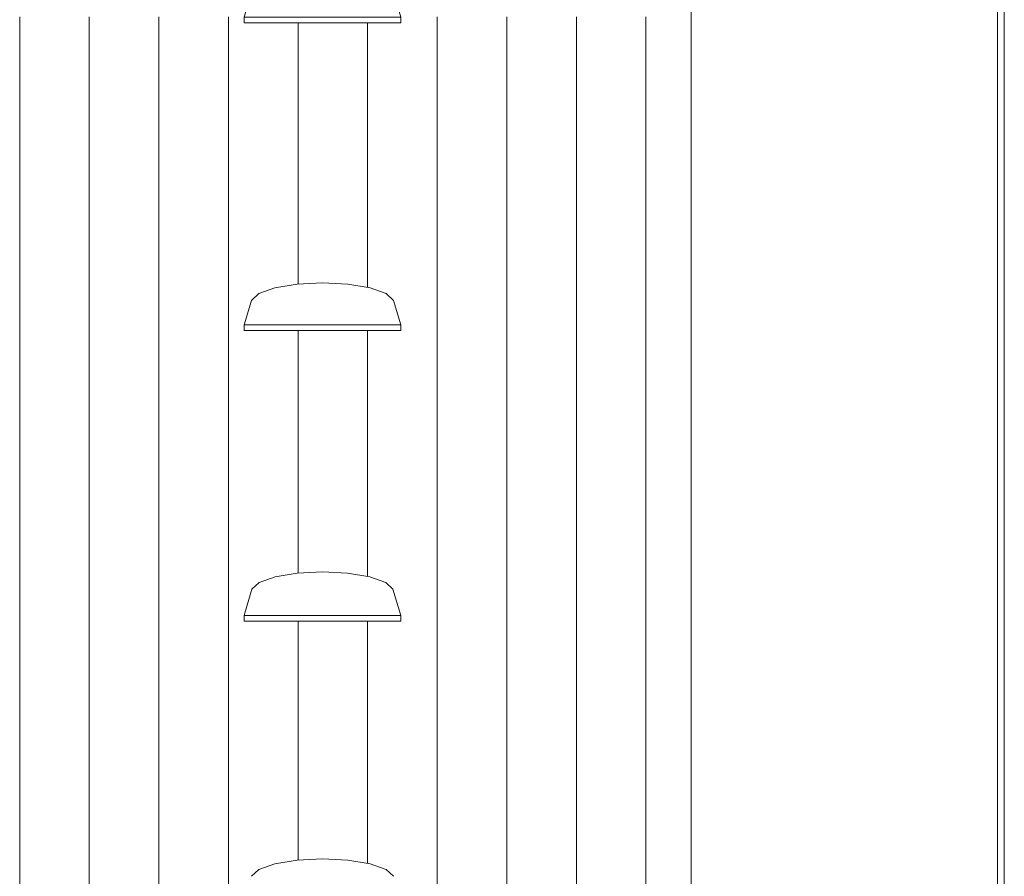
# Model space of a CAD drawing. Header units: millimetres. Extents: x -65 to 293624, y -1905 to 31061.
# Tile 71 of 256: x 42451 to 43866, y 17485 to 18716. Entities that reach past the tile are written whole.
import ezdxf

# ---------------------------------------------------------------- set-up
doc = ezdxf.new("R2010")
doc.units = ezdxf.units.MM
doc.header["$MEASUREMENT"] = 0
for name, color, linetype in [('1140 Välisvalgustid.AS', 7, 'Continuous'), ('1232 Välisseinad.AR', 7, 'Continuous'), ('1247 Lamellid.AR', 7, 'Continuous'), ('1263 Katuse alusserv.AR', 7, 'Continuous')]:
    doc.layers.add(name, color=color, linetype=linetype)

# ---------------------------------------------------------------- blocks, each defined once
blk = doc.blocks.new('Section Element_38_2', base_point=(-38239.037019, 12361.429))
at = {"layer": '1247 Lamellid.AR', "color": 7, "linetype": 'Continuous', "lineweight": 13}
for p, q in [((43415.593649, 12441.429), (43415.593649, 19686.429)), ((43855.593649, 12441.429), (43855.593649, 19686.429))]:
    blk.add_line(p, q, dxfattribs=at)
blk = doc.blocks.new('Section Element_53_2', base_point=(-38239, 12361.4))
at = {"layer": '1232 Välisseinad.AR', "color": 7, "linetype": 'Continuous', "lineweight": 13}
blk.add_line((43865.6, 19742.8), (43865.6, 15966.4), dxfattribs=at)
blk = doc.blocks.new('*X261', base_point=(-38239, 12361.4))
at = {"layer": '1263 Katuse alusserv.AR', "color": 7, "linetype": 'Continuous', "lineweight": 13}
for p, q in [((42450.6, 18720.1), (42450.6, 18656.2)), ((42450.6, 18720.1), (42450.6, 18656.2)), ((42550.6, 18720.1), (42550.6, 18656.2)), ((42550.6, 18720.1), (42550.6, 18656.2)), ((42650.6, 18720.1), (42650.6, 18656.2)), ((42650.6, 18720.1), (42650.6, 18656.2)), ((42750.6, 18720.1), (42750.6, 18656.2)), ((42750.6, 18720.1), (42750.6, 18656.2)), ((42850.6, 18711.5), (42850.6, 18656.2)), ((42850.6, 18711.5), (42850.6, 18656.2)), ((42950.6, 18711.5), (42950.6, 18656.2)), ((42950.6, 18711.5), (42950.6, 18656.2)), ((43050.6, 18720.1), (43050.6, 18656.2)), ((43050.6, 18720.1), (43050.6, 18656.2)), ((43150.6, 18720.1), (43150.6, 18656.2)), ((43150.6, 18720.1), (43150.6, 18656.2)), ((43250.6, 18720.1), (43250.6, 18656.2)), ((43250.6, 18720.1), (43250.6, 18656.2)), ((43350.6, 18720.1), (43350.6, 18656.2)), ((43350.6, 18720.1), (43350.6, 18656.2)), ((42450.6, 18656.2), (42450.6, 18592.3)), ((42450.6, 18656.2), (42450.6, 18592.3)), ((42550.6, 18656.2), (42550.6, 18592.3)), ((42550.6, 18656.2), (42550.6, 18592.3)), ((42650.6, 18656.2), (42650.6, 18592.3)), ((42650.6, 18656.2), (42650.6, 18592.3)), ((42750.6, 18656.2), (42750.6, 18592.3)), ((42750.6, 18656.2), (42750.6, 18592.3)), ((42850.6, 18656.2), (42850.6, 18592.3)), ((42850.6, 18656.2), (42850.6, 18592.3)), ((42950.6, 18656.2), (42950.6, 18592.3)), ((42950.6, 18656.2), (42950.6, 18592.3)), ((43050.6, 18656.2), (43050.6, 18592.3)), ((43050.6, 18656.2), (43050.6, 18592.3)), ((43150.6, 18656.2), (43150.6, 18592.3)), ((43150.6, 18656.2), (43150.6, 18592.3)), ((43250.6, 18656.2), (43250.6, 18592.3)), ((43250.6, 18656.2), (43250.6, 18592.3)), ((43350.6, 18656.2), (43350.6, 18592.3)), ((43350.6, 18656.2), (43350.6, 18592.3)), ((42450.6, 18592.3), (42450.6, 18528.4)), ((42450.6, 18592.3), (42450.6, 18528.4)), ((42550.6, 18592.3), (42550.6, 18528.4)), ((42550.6, 18592.3), (42550.6, 18528.4)), ((42650.6, 18592.3), (42650.6, 18528.4)), ((42650.6, 18592.3), (42650.6, 18528.4)), ((42750.6, 18592.3), (42750.6, 18528.4)), ((42750.6, 18592.3), (42750.6, 18528.4)), ((42850.6, 18592.3), (42850.6, 18528.4)), ((42850.6, 18592.3), (42850.6, 18528.4)), ((42950.6, 18592.3), (42950.6, 18528.4)), ((42950.6, 18592.3), (42950.6, 18528.4)), ((43050.6, 18592.3), (43050.6, 18528.4)), ((43050.6, 18592.3), (43050.6, 18528.4)), ((43150.6, 18592.3), (43150.6, 18528.4)), ((43150.6, 18592.3), (43150.6, 18528.4)), ((43250.6, 18592.3), (43250.6, 18528.4)), ((43250.6, 18592.3), (43250.6, 18528.4)), ((43350.6, 18592.3), (43350.6, 18528.4)), ((43350.6, 18592.3), (43350.6, 18528.4)), ((42450.6, 18528.4), (42450.6, 18464.4)), ((42450.6, 18528.4), (42450.6, 18464.4)), ((42550.6, 18528.4), (42550.6, 18464.4)), ((42550.6, 18528.4), (42550.6, 18464.4)), ((42650.6, 18528.4), (42650.6, 18464.4)), ((42650.6, 18528.4), (42650.6, 18464.4)), ((42750.6, 18528.4), (42750.6, 18464.4)), ((42750.6, 18528.4), (42750.6, 18464.4)), ((42850.6, 18528.4), (42850.6, 18464.4)), ((42850.6, 18528.4), (42850.6, 18464.4)), ((42950.6, 18528.4), (42950.6, 18464.4)), ((42950.6, 18528.4), (42950.6, 18464.4)), ((43050.6, 18528.4), (43050.6, 18464.4)), ((43050.6, 18528.4), (43050.6, 18464.4)), ((43150.6, 18528.4), (43150.6, 18464.4)), ((43150.6, 18528.4), (43150.6, 18464.4)), ((43250.6, 18528.4), (43250.6, 18464.4)), ((43250.6, 18528.4), (43250.6, 18464.4)), ((43350.6, 18528.4), (43350.6, 18464.4)), ((43350.6, 18528.4), (43350.6, 18464.4)), ((42450.6, 18464.4), (42450.6, 18400.5)), ((42450.6, 18464.4), (42450.6, 18400.5)), ((42550.6, 18464.4), (42550.6, 18400.5)), ((42550.6, 18464.4), (42550.6, 18400.5)), ((42650.6, 18464.4), (42650.6, 18400.5)), ((42650.6, 18464.4), (42650.6, 18400.5)), ((42750.6, 18464.4), (42750.6, 18400.5)), ((42750.6, 18464.4), (42750.6, 18400.5)), ((42850.6, 18464.4), (42850.6, 18400.5)), ((42850.6, 18464.4), (42850.6, 18400.5)), ((42950.6, 18464.4), (42950.6, 18400.5)), ((42950.6, 18464.4), (42950.6, 18400.5)), ((43050.6, 18464.4), (43050.6, 18400.5)), ((43050.6, 18464.4), (43050.6, 18400.5)), ((43150.6, 18464.4), (43150.6, 18400.5)), ((43150.6, 18464.4), (43150.6, 18400.5)), ((43250.6, 18464.4), (43250.6, 18400.5)), ((43250.6, 18464.4), (43250.6, 18400.5)), ((43350.6, 18464.4), (43350.6, 18400.5)), ((43350.6, 18464.4), (43350.6, 18400.5)), ((42450.6, 18400.5), (42450.6, 18336.6)), ((42450.6, 18400.5), (42450.6, 18336.6)), ((42550.6, 18400.5), (42550.6, 18336.6)), ((42550.6, 18400.5), (42550.6, 18336.6)), ((42650.6, 18400.5), (42650.6, 18336.6)), ((42650.6, 18400.5), (42650.6, 18336.6)), ((42750.6, 18400.5), (42750.6, 18336.6)), ((42750.6, 18400.5), (42750.6, 18336.6)), ((42850.6, 18400.5), (42850.6, 18336.6)), ((42850.6, 18400.5), (42850.6, 18336.6)), ((42950.6, 18400.5), (42950.6, 18336.6)), ((42950.6, 18400.5), (42950.6, 18336.6)), ((43050.6, 18400.5), (43050.6, 18336.6)), ((43050.6, 18400.5), (43050.6, 18336.6)), ((43150.6, 18400.5), (43150.6, 18336.6)), ((43150.6, 18400.5), (43150.6, 18336.6)), ((43250.6, 18400.5), (43250.6, 18336.6)), ((43250.6, 18400.5), (43250.6, 18336.6)), ((43350.6, 18400.5), (43350.6, 18336.6)), ((43350.6, 18400.5), (43350.6, 18336.6)), ((42450.6, 18336.6), (42450.6, 18272.7)), ((42450.6, 18336.6), (42450.6, 18272.7)), ((42550.6, 18336.6), (42550.6, 18272.7)), ((42550.6, 18336.6), (42550.6, 18272.7)), ((42650.6, 18336.6), (42650.6, 18272.7)), ((42650.6, 18336.6), (42650.6, 18272.7)), ((42750.6, 18336.6), (42750.6, 18272.7)), ((42750.6, 18336.6), (42750.6, 18272.7)), ((42850.6, 18336.6), (42850.6, 18335.6)), ((42850.6, 18336.6), (42850.6, 18335.6)), ((42950.6, 18336.6), (42950.6, 18331)), ((42950.6, 18336.6), (42950.6, 18331)), ((43050.6, 18336.6), (43050.6, 18272.7)), ((43050.6, 18336.6), (43050.6, 18272.7)), ((43150.6, 18336.6), (43150.6, 18272.7)), ((43150.6, 18336.6), (43150.6, 18272.7)), ((43250.6, 18336.6), (43250.6, 18272.7)), ((43250.6, 18336.6), (43250.6, 18272.7)), ((43350.6, 18336.6), (43350.6, 18272.7)), ((43350.6, 18336.6), (43350.6, 18272.7)), ((42450.6, 18272.7), (42450.6, 18208.8)), ((42450.6, 18272.7), (42450.6, 18208.8)), ((42550.6, 18272.7), (42550.6, 18208.8)), ((42550.6, 18272.7), (42550.6, 18208.8)), ((42650.6, 18272.7), (42650.6, 18208.8)), ((42650.6, 18272.7), (42650.6, 18208.8)), ((42750.6, 18272.7), (42750.6, 18208.8)), ((42750.6, 18272.7), (42750.6, 18208.8)), ((42850.6, 18269.2), (42850.6, 18208.8)), ((42850.6, 18269.2), (42850.6, 18208.8)), ((42950.6, 18269.2), (42950.6, 18208.8)), ((42950.6, 18269.2), (42950.6, 18208.8)), ((43050.6, 18272.7), (43050.6, 18208.8)), ((43050.6, 18272.7), (43050.6, 18208.8)), ((43150.6, 18272.7), (43150.6, 18208.8)), ((43150.6, 18272.7), (43150.6, 18208.8)), ((43250.6, 18272.7), (43250.6, 18208.8)), ((43250.6, 18272.7), (43250.6, 18208.8)), ((43350.6, 18272.7), (43350.6, 18208.8)), ((43350.6, 18272.7), (43350.6, 18208.8)), ((42450.6, 18208.8), (42450.6, 18144.9)), ((42450.6, 18208.8), (42450.6, 18144.9)), ((42550.6, 18208.8), (42550.6, 18144.9)), ((42550.6, 18208.8), (42550.6, 18144.9)), ((42650.6, 18208.8), (42650.6, 18144.9)), ((42650.6, 18208.8), (42650.6, 18144.9)), ((42750.6, 18208.8), (42750.6, 18144.9)), ((42750.6, 18208.8), (42750.6, 18144.9)), ((42850.6, 18208.8), (42850.6, 18144.9)), ((42850.6, 18208.8), (42850.6, 18144.9)), ((42950.6, 18208.8), (42950.6, 18144.9)), ((42950.6, 18208.8), (42950.6, 18144.9)), ((43050.6, 18208.8), (43050.6, 18144.9)), ((43050.6, 18208.8), (43050.6, 18144.9)), ((43150.6, 18208.8), (43150.6, 18144.9)), ((43150.6, 18208.8), (43150.6, 18144.9)), ((43250.6, 18208.8), (43250.6, 18144.9)), ((43250.6, 18208.8), (43250.6, 18144.9)), ((43350.6, 18208.8), (43350.6, 18144.9)), ((43350.6, 18208.8), (43350.6, 18144.9)), ((42450.6, 18144.9), (42450.6, 18080.9)), ((42450.6, 18144.9), (42450.6, 18080.9)), ((42550.6, 18144.9), (42550.6, 18080.9)), ((42550.6, 18144.9), (42550.6, 18080.9)), ((42650.6, 18144.9), (42650.6, 18080.9)), ((42650.6, 18144.9), (42650.6, 18080.9)), ((42750.6, 18144.9), (42750.6, 18080.9)), ((42750.6, 18144.9), (42750.6, 18080.9)), ((42850.6, 18144.9), (42850.6, 18080.9)), ((42850.6, 18144.9), (42850.6, 18080.9)), ((42950.6, 18144.9), (42950.6, 18080.9)), ((42950.6, 18144.9), (42950.6, 18080.9)), ((43050.6, 18144.9), (43050.6, 18080.9)), ((43050.6, 18144.9), (43050.6, 18080.9)), ((43150.6, 18144.9), (43150.6, 18080.9)), ((43150.6, 18144.9), (43150.6, 18080.9)), ((43250.6, 18144.9), (43250.6, 18080.9)), ((43250.6, 18144.9), (43250.6, 18080.9)), ((43350.6, 18144.9), (43350.6, 18080.9)), ((43350.6, 18144.9), (43350.6, 18080.9)), ((42450.6, 18080.9), (42450.6, 18017)), ((42450.6, 18080.9), (42450.6, 18017)), ((42550.6, 18080.9), (42550.6, 18017)), ((42550.6, 18080.9), (42550.6, 18017)), ((42650.6, 18080.9), (42650.6, 18017)), ((42650.6, 18080.9), (42650.6, 18017)), ((42750.6, 18080.9), (42750.6, 18017)), ((42750.6, 18080.9), (42750.6, 18017)), ((42850.6, 18080.9), (42850.6, 18017)), ((42850.6, 18080.9), (42850.6, 18017)), ((42950.6, 18080.9), (42950.6, 18017)), ((42950.6, 18080.9), (42950.6, 18017)), ((43050.6, 18080.9), (43050.6, 18017)), ((43050.6, 18080.9), (43050.6, 18017)), ((43150.6, 18080.9), (43150.6, 18017)), ((43150.6, 18080.9), (43150.6, 18017)), ((43250.6, 18080.9), (43250.6, 18017)), ((43250.6, 18080.9), (43250.6, 18017)), ((43350.6, 18080.9), (43350.6, 18017)), ((43350.6, 18080.9), (43350.6, 18017)), ((42450.6, 18017), (42450.6, 17953.1)), ((42450.6, 18017), (42450.6, 17953.1)), ((42550.6, 18017), (42550.6, 17953.1)), ((42550.6, 18017), (42550.6, 17953.1)), ((42650.6, 18017), (42650.6, 17953.1)), ((42650.6, 18017), (42650.6, 17953.1)), ((42750.6, 18017), (42750.6, 17953.1)), ((42750.6, 18017), (42750.6, 17953.1)), ((42850.6, 18017), (42850.6, 17953.1)), ((42850.6, 18017), (42850.6, 17953.1)), ((42950.6, 18017), (42950.6, 17953.1)), ((42950.6, 18017), (42950.6, 17953.1)), ((43050.6, 18017), (43050.6, 17953.1)), ((43050.6, 18017), (43050.6, 17953.1)), ((43150.6, 18017), (43150.6, 17953.1)), ((43150.6, 18017), (43150.6, 17953.1)), ((43250.6, 18017), (43250.6, 17953.1)), ((43250.6, 18017), (43250.6, 17953.1)), ((43350.6, 18017), (43350.6, 17953.1)), ((43350.6, 18017), (43350.6, 17953.1)), ((42450.6, 17953.1), (42450.6, 17889.2)), ((42450.6, 17953.1), (42450.6, 17889.2)), ((42550.6, 17953.1), (42550.6, 17889.2)), ((42550.6, 17953.1), (42550.6, 17889.2)), ((42650.6, 17953.1), (42650.6, 17889.2)), ((42650.6, 17953.1), (42650.6, 17889.2)), ((42750.6, 17953.1), (42750.6, 17889.2)), ((42750.6, 17953.1), (42750.6, 17889.2)), ((42850.6, 17953.1), (42850.6, 17920.3)), ((42850.6, 17953.1), (42850.6, 17920.3)), ((42950.6, 17953.1), (42950.6, 17915.6)), ((42950.6, 17953.1), (42950.6, 17915.6)), ((43050.6, 17953.1), (43050.6, 17889.2)), ((43050.6, 17953.1), (43050.6, 17889.2)), ((43150.6, 17953.1), (43150.6, 17889.2)), ((43150.6, 17953.1), (43150.6, 17889.2)), ((43250.6, 17953.1), (43250.6, 17889.2)), ((43250.6, 17953.1), (43250.6, 17889.2)), ((43350.6, 17953.1), (43350.6, 17889.2)), ((43350.6, 17953.1), (43350.6, 17889.2)), ((42450.6, 17889.2), (42450.6, 17825.3)), ((42450.6, 17889.2), (42450.6, 17825.3)), ((42550.6, 17889.2), (42550.6, 17825.3)), ((42550.6, 17889.2), (42550.6, 17825.3)), ((42650.6, 17889.2), (42650.6, 17825.3)), ((42650.6, 17889.2), (42650.6, 17825.3)), ((42750.6, 17889.2), (42750.6, 17825.3)), ((42750.6, 17889.2), (42750.6, 17825.3)), ((43050.6, 17889.2), (43050.6, 17825.3)), ((43050.6, 17889.2), (43050.6, 17825.3)), ((43150.6, 17889.2), (43150.6, 17825.3)), ((43150.6, 17889.2), (43150.6, 17825.3)), ((43250.6, 17889.2), (43250.6, 17825.3)), ((43250.6, 17889.2), (43250.6, 17825.3)), ((43350.6, 17889.2), (43350.6, 17825.3)), ((43350.6, 17889.2), (43350.6, 17825.3)), ((42850.6, 17851.4), (42850.6, 17825.3)), ((42850.6, 17851.4), (42850.6, 17825.3)), ((42950.6, 17851.4), (42950.6, 17825.3)), ((42950.6, 17851.4), (42950.6, 17825.3)), ((42450.6, 17825.3), (42450.6, 17761.4)), ((42450.6, 17825.3), (42450.6, 17761.4)), ((42550.6, 17825.3), (42550.6, 17761.4)), ((42550.6, 17825.3), (42550.6, 17761.4)), ((42650.6, 17825.3), (42650.6, 17761.4)), ((42650.6, 17825.3), (42650.6, 17761.4)), ((42750.6, 17825.3), (42750.6, 17761.4)), ((42750.6, 17825.3), (42750.6, 17761.4)), ((42850.6, 17825.3), (42850.6, 17761.4)), ((42850.6, 17825.3), (42850.6, 17761.4)), ((42950.6, 17825.3), (42950.6, 17761.4)), ((42950.6, 17825.3), (42950.6, 17761.4)), ((43050.6, 17825.3), (43050.6, 17761.4)), ((43050.6, 17825.3), (43050.6, 17761.4)), ((43150.6, 17825.3), (43150.6, 17761.4)), ((43150.6, 17825.3), (43150.6, 17761.4)), ((43250.6, 17825.3), (43250.6, 17761.4)), ((43250.6, 17825.3), (43250.6, 17761.4)), ((43350.6, 17825.3), (43350.6, 17761.4)), ((43350.6, 17825.3), (43350.6, 17761.4)), ((42450.6, 17761.4), (42450.6, 17697.4)), ((42450.6, 17761.4), (42450.6, 17697.4)), ((42550.6, 17761.4), (42550.6, 17697.4)), ((42550.6, 17761.4), (42550.6, 17697.4)), ((42650.6, 17761.4), (42650.6, 17697.4)), ((42650.6, 17761.4), (42650.6, 17697.4)), ((42750.6, 17761.4), (42750.6, 17697.4)), ((42750.6, 17761.4), (42750.6, 17697.4)), ((42850.6, 17761.4), (42850.6, 17697.4)), ((42850.6, 17761.4), (42850.6, 17697.4)), ((42950.6, 17761.4), (42950.6, 17697.4)), ((42950.6, 17761.4), (42950.6, 17697.4)), ((43050.6, 17761.4), (43050.6, 17697.4)), ((43050.6, 17761.4), (43050.6, 17697.4)), ((43150.6, 17761.4), (43150.6, 17697.4)), ((43150.6, 17761.4), (43150.6, 17697.4)), ((43250.6, 17761.4), (43250.6, 17697.4)), ((43250.6, 17761.4), (43250.6, 17697.4)), ((43350.6, 17761.4), (43350.6, 17697.4)), ((43350.6, 17761.4), (43350.6, 17697.4)), ((42450.6, 17697.4), (42450.6, 17633.5)), ((42450.6, 17697.4), (42450.6, 17633.5)), ((42550.6, 17697.4), (42550.6, 17633.5)), ((42550.6, 17697.4), (42550.6, 17633.5)), ((42650.6, 17697.4), (42650.6, 17633.5)), ((42650.6, 17697.4), (42650.6, 17633.5)), ((42750.6, 17697.4), (42750.6, 17633.5)), ((42750.6, 17697.4), (42750.6, 17633.5)), ((42850.6, 17697.4), (42850.6, 17633.5)), ((42850.6, 17697.4), (42850.6, 17633.5)), ((42950.6, 17697.4), (42950.6, 17633.5)), ((42950.6, 17697.4), (42950.6, 17633.5)), ((43050.6, 17697.4), (43050.6, 17633.5)), ((43050.6, 17697.4), (43050.6, 17633.5)), ((43150.6, 17697.4), (43150.6, 17633.5)), ((43150.6, 17697.4), (43150.6, 17633.5)), ((43250.6, 17697.4), (43250.6, 17633.5)), ((43250.6, 17697.4), (43250.6, 17633.5)), ((43350.6, 17697.4), (43350.6, 17633.5)), ((43350.6, 17697.4), (43350.6, 17633.5)), ((42450.6, 17633.5), (42450.6, 17569.6)), ((42450.6, 17633.5), (42450.6, 17569.6)), ((42550.6, 17633.5), (42550.6, 17569.6)), ((42550.6, 17633.5), (42550.6, 17569.6)), ((42650.6, 17633.5), (42650.6, 17569.6)), ((42650.6, 17633.5), (42650.6, 17569.6)), ((42750.6, 17633.5), (42750.6, 17569.6)), ((42750.6, 17633.5), (42750.6, 17569.6)), ((42850.6, 17633.5), (42850.6, 17569.6)), ((42850.6, 17633.5), (42850.6, 17569.6)), ((42950.6, 17633.5), (42950.6, 17569.6)), ((42950.6, 17633.5), (42950.6, 17569.6)), ((43050.6, 17633.5), (43050.6, 17569.6)), ((43050.6, 17633.5), (43050.6, 17569.6)), ((43150.6, 17633.5), (43150.6, 17569.6)), ((43150.6, 17633.5), (43150.6, 17569.6)), ((43250.6, 17633.5), (43250.6, 17569.6)), ((43250.6, 17633.5), (43250.6, 17569.6)), ((43350.6, 17633.5), (43350.6, 17569.6)), ((43350.6, 17633.5), (43350.6, 17569.6)), ((42450.6, 17569.6), (42450.6, 17505.7)), ((42450.6, 17569.6), (42450.6, 17505.7)), ((42550.6, 17569.6), (42550.6, 17505.7)), ((42550.6, 17569.6), (42550.6, 17505.7)), ((42650.6, 17569.6), (42650.6, 17505.7)), ((42650.6, 17569.6), (42650.6, 17505.7)), ((42750.6, 17569.6), (42750.6, 17505.7)), ((42750.6, 17569.6), (42750.6, 17505.7)), ((42850.6, 17569.6), (42850.6, 17507.9)), ((42850.6, 17569.6), (42850.6, 17507.9)), ((42950.6, 17569.6), (42950.6, 17505.7)), ((42950.6, 17569.6), (42950.6, 17505.7)), ((43050.6, 17569.6), (43050.6, 17505.7)), ((43050.6, 17569.6), (43050.6, 17505.7)), ((43150.6, 17569.6), (43150.6, 17505.7)), ((43150.6, 17569.6), (43150.6, 17505.7)), ((43250.6, 17569.6), (43250.6, 17505.7)), ((43250.6, 17569.6), (43250.6, 17505.7)), ((43350.6, 17569.6), (43350.6, 17505.7)), ((43350.6, 17569.6), (43350.6, 17505.7)), ((42450.6, 17505.7), (42450.6, 17441.8)), ((42450.6, 17505.7), (42450.6, 17441.8)), ((42550.6, 17505.7), (42550.6, 17441.8)), ((42550.6, 17505.7), (42550.6, 17441.8)), ((42650.6, 17505.7), (42650.6, 17441.8)), ((42650.6, 17505.7), (42650.6, 17441.8)), ((42750.6, 17505.7), (42750.6, 17441.8)), ((42750.6, 17505.7), (42750.6, 17441.8)), ((42950.6, 17505.7), (42950.6, 17503.2)), ((42950.6, 17505.7), (42950.6, 17503.2)), ((43050.6, 17505.7), (43050.6, 17441.8)), ((43050.6, 17505.7), (43050.6, 17441.8)), ((43150.6, 17505.7), (43150.6, 17441.8)), ((43150.6, 17505.7), (43150.6, 17441.8)), ((43250.6, 17505.7), (43250.6, 17441.8)), ((43250.6, 17505.7), (43250.6, 17441.8)), ((43350.6, 17505.7), (43350.6, 17441.8)), ((43350.6, 17505.7), (43350.6, 17441.8))]:
    blk.add_line(p, q, dxfattribs=at)
blk = doc.blocks.new('*X262', base_point=(-38239, 12361.4))
at = {"layer": '1263 Katuse alusserv.AR', "color": 7, "linetype": 'Continuous', "lineweight": 13}
for p, q in [((42450.6, 18720.1), (42450.6, 18656.2)), ((42450.6, 18720.1), (42450.6, 18656.2)), ((42550.6, 18720.1), (42550.6, 18656.2)), ((42550.6, 18720.1), (42550.6, 18656.2)), ((42650.6, 18720.1), (42650.6, 18656.2)), ((42650.6, 18720.1), (42650.6, 18656.2)), ((42750.6, 18720.1), (42750.6, 18656.2)), ((42750.6, 18720.1), (42750.6, 18656.2)), ((42850.6, 18711.5), (42850.6, 18656.2)), ((42850.6, 18711.5), (42850.6, 18656.2)), ((42950.6, 18711.5), (42950.6, 18656.2)), ((42950.6, 18711.5), (42950.6, 18656.2)), ((43050.6, 18720.1), (43050.6, 18656.2)), ((43050.6, 18720.1), (43050.6, 18656.2)), ((43150.6, 18720.1), (43150.6, 18656.2)), ((43150.6, 18720.1), (43150.6, 18656.2)), ((43250.6, 18720.1), (43250.6, 18656.2)), ((43250.6, 18720.1), (43250.6, 18656.2)), ((43350.6, 18720.1), (43350.6, 18656.2)), ((43350.6, 18720.1), (43350.6, 18656.2)), ((42450.6, 18656.2), (42450.6, 18592.3)), ((42450.6, 18656.2), (42450.6, 18592.3)), ((42550.6, 18656.2), (42550.6, 18592.3)), ((42550.6, 18656.2), (42550.6, 18592.3)), ((42650.6, 18656.2), (42650.6, 18592.3)), ((42650.6, 18656.2), (42650.6, 18592.3)), ((42750.6, 18656.2), (42750.6, 18592.3)), ((42750.6, 18656.2), (42750.6, 18592.3)), ((42850.6, 18656.2), (42850.6, 18592.3)), ((42850.6, 18656.2), (42850.6, 18592.3)), ((42950.6, 18656.2), (42950.6, 18592.3)), ((42950.6, 18656.2), (42950.6, 18592.3)), ((43050.6, 18656.2), (43050.6, 18592.3)), ((43050.6, 18656.2), (43050.6, 18592.3)), ((43150.6, 18656.2), (43150.6, 18592.3)), ((43150.6, 18656.2), (43150.6, 18592.3)), ((43250.6, 18656.2), (43250.6, 18592.3)), ((43250.6, 18656.2), (43250.6, 18592.3)), ((43350.6, 18656.2), (43350.6, 18592.3)), ((43350.6, 18656.2), (43350.6, 18592.3)), ((42450.6, 18592.3), (42450.6, 18528.4)), ((42450.6, 18592.3), (42450.6, 18528.4)), ((42550.6, 18592.3), (42550.6, 18528.4)), ((42550.6, 18592.3), (42550.6, 18528.4)), ((42650.6, 18592.3), (42650.6, 18528.4)), ((42650.6, 18592.3), (42650.6, 18528.4)), ((42750.6, 18592.3), (42750.6, 18528.4)), ((42750.6, 18592.3), (42750.6, 18528.4)), ((42850.6, 18592.3), (42850.6, 18528.4)), ((42850.6, 18592.3), (42850.6, 18528.4)), ((42950.6, 18592.3), (42950.6, 18528.4)), ((42950.6, 18592.3), (42950.6, 18528.4)), ((43050.6, 18592.3), (43050.6, 18528.4)), ((43050.6, 18592.3), (43050.6, 18528.4)), ((43150.6, 18592.3), (43150.6, 18528.4)), ((43150.6, 18592.3), (43150.6, 18528.4)), ((43250.6, 18592.3), (43250.6, 18528.4)), ((43250.6, 18592.3), (43250.6, 18528.4)), ((43350.6, 18592.3), (43350.6, 18528.4)), ((43350.6, 18592.3), (43350.6, 18528.4)), ((42450.6, 18528.4), (42450.6, 18464.4)), ((42450.6, 18528.4), (42450.6, 18464.4)), ((42550.6, 18528.4), (42550.6, 18464.4)), ((42550.6, 18528.4), (42550.6, 18464.4)), ((42650.6, 18528.4), (42650.6, 18464.4)), ((42650.6, 18528.4), (42650.6, 18464.4)), ((42750.6, 18528.4), (42750.6, 18464.4)), ((42750.6, 18528.4), (42750.6, 18464.4)), ((42850.6, 18528.4), (42850.6, 18464.4)), ((42850.6, 18528.4), (42850.6, 18464.4)), ((42950.6, 18528.4), (42950.6, 18464.4)), ((42950.6, 18528.4), (42950.6, 18464.4)), ((43050.6, 18528.4), (43050.6, 18464.4)), ((43050.6, 18528.4), (43050.6, 18464.4)), ((43150.6, 18528.4), (43150.6, 18464.4)), ((43150.6, 18528.4), (43150.6, 18464.4)), ((43250.6, 18528.4), (43250.6, 18464.4)), ((43250.6, 18528.4), (43250.6, 18464.4)), ((43350.6, 18528.4), (43350.6, 18464.4)), ((43350.6, 18528.4), (43350.6, 18464.4)), ((42450.6, 18464.4), (42450.6, 18400.5)), ((42450.6, 18464.4), (42450.6, 18400.5)), ((42550.6, 18464.4), (42550.6, 18400.5)), ((42550.6, 18464.4), (42550.6, 18400.5)), ((42650.6, 18464.4), (42650.6, 18400.5)), ((42650.6, 18464.4), (42650.6, 18400.5)), ((42750.6, 18464.4), (42750.6, 18400.5)), ((42750.6, 18464.4), (42750.6, 18400.5)), ((42850.6, 18464.4), (42850.6, 18400.5)), ((42850.6, 18464.4), (42850.6, 18400.5)), ((42950.6, 18464.4), (42950.6, 18400.5)), ((42950.6, 18464.4), (42950.6, 18400.5)), ((43050.6, 18464.4), (43050.6, 18400.5)), ((43050.6, 18464.4), (43050.6, 18400.5)), ((43150.6, 18464.4), (43150.6, 18400.5)), ((43150.6, 18464.4), (43150.6, 18400.5)), ((43250.6, 18464.4), (43250.6, 18400.5)), ((43250.6, 18464.4), (43250.6, 18400.5)), ((43350.6, 18464.4), (43350.6, 18400.5)), ((43350.6, 18464.4), (43350.6, 18400.5)), ((42450.6, 18400.5), (42450.6, 18336.6)), ((42450.6, 18400.5), (42450.6, 18336.6)), ((42550.6, 18400.5), (42550.6, 18336.6)), ((42550.6, 18400.5), (42550.6, 18336.6)), ((42650.6, 18400.5), (42650.6, 18336.6)), ((42650.6, 18400.5), (42650.6, 18336.6)), ((42750.6, 18400.5), (42750.6, 18336.6)), ((42750.6, 18400.5), (42750.6, 18336.6)), ((42850.6, 18400.5), (42850.6, 18336.6)), ((42850.6, 18400.5), (42850.6, 18336.6)), ((42950.6, 18400.5), (42950.6, 18336.6)), ((42950.6, 18400.5), (42950.6, 18336.6)), ((43050.6, 18400.5), (43050.6, 18336.6)), ((43050.6, 18400.5), (43050.6, 18336.6)), ((43150.6, 18400.5), (43150.6, 18336.6)), ((43150.6, 18400.5), (43150.6, 18336.6)), ((43250.6, 18400.5), (43250.6, 18336.6)), ((43250.6, 18400.5), (43250.6, 18336.6)), ((43350.6, 18400.5), (43350.6, 18336.6)), ((43350.6, 18400.5), (43350.6, 18336.6)), ((42450.6, 18336.6), (42450.6, 18272.7)), ((42450.6, 18336.6), (42450.6, 18272.7)), ((42550.6, 18336.6), (42550.6, 18272.7)), ((42550.6, 18336.6), (42550.6, 18272.7)), ((42650.6, 18336.6), (42650.6, 18272.7)), ((42650.6, 18336.6), (42650.6, 18272.7)), ((42750.6, 18336.6), (42750.6, 18272.7)), ((42750.6, 18336.6), (42750.6, 18272.7)), ((42850.6, 18336.6), (42850.6, 18335.6)), ((42850.6, 18336.6), (42850.6, 18335.6)), ((42950.6, 18336.6), (42950.6, 18331)), ((42950.6, 18336.6), (42950.6, 18331)), ((43050.6, 18336.6), (43050.6, 18272.7)), ((43050.6, 18336.6), (43050.6, 18272.7)), ((43150.6, 18336.6), (43150.6, 18272.7)), ((43150.6, 18336.6), (43150.6, 18272.7)), ((43250.6, 18336.6), (43250.6, 18272.7)), ((43250.6, 18336.6), (43250.6, 18272.7)), ((43350.6, 18336.6), (43350.6, 18272.7)), ((43350.6, 18336.6), (43350.6, 18272.7)), ((42450.6, 18272.7), (42450.6, 18208.8)), ((42450.6, 18272.7), (42450.6, 18208.8)), ((42550.6, 18272.7), (42550.6, 18208.8)), ((42550.6, 18272.7), (42550.6, 18208.8)), ((42650.6, 18272.7), (42650.6, 18208.8)), ((42650.6, 18272.7), (42650.6, 18208.8)), ((42750.6, 18272.7), (42750.6, 18208.8)), ((42750.6, 18272.7), (42750.6, 18208.8)), ((42850.6, 18269.2), (42850.6, 18208.8)), ((42850.6, 18269.2), (42850.6, 18208.8)), ((42950.6, 18269.2), (42950.6, 18208.8)), ((42950.6, 18269.2), (42950.6, 18208.8)), ((43050.6, 18272.7), (43050.6, 18208.8)), ((43050.6, 18272.7), (43050.6, 18208.8)), ((43150.6, 18272.7), (43150.6, 18208.8)), ((43150.6, 18272.7), (43150.6, 18208.8)), ((43250.6, 18272.7), (43250.6, 18208.8)), ((43250.6, 18272.7), (43250.6, 18208.8)), ((43350.6, 18272.7), (43350.6, 18208.8)), ((43350.6, 18272.7), (43350.6, 18208.8)), ((42450.6, 18208.8), (42450.6, 18144.9)), ((42450.6, 18208.8), (42450.6, 18144.9)), ((42550.6, 18208.8), (42550.6, 18144.9)), ((42550.6, 18208.8), (42550.6, 18144.9)), ((42650.6, 18208.8), (42650.6, 18144.9)), ((42650.6, 18208.8), (42650.6, 18144.9)), ((42750.6, 18208.8), (42750.6, 18144.9)), ((42750.6, 18208.8), (42750.6, 18144.9)), ((42850.6, 18208.8), (42850.6, 18144.9)), ((42850.6, 18208.8), (42850.6, 18144.9)), ((42950.6, 18208.8), (42950.6, 18144.9)), ((42950.6, 18208.8), (42950.6, 18144.9)), ((43050.6, 18208.8), (43050.6, 18144.9)), ((43050.6, 18208.8), (43050.6, 18144.9)), ((43150.6, 18208.8), (43150.6, 18144.9)), ((43150.6, 18208.8), (43150.6, 18144.9)), ((43250.6, 18208.8), (43250.6, 18144.9)), ((43250.6, 18208.8), (43250.6, 18144.9)), ((43350.6, 18208.8), (43350.6, 18144.9)), ((43350.6, 18208.8), (43350.6, 18144.9)), ((42450.6, 18144.9), (42450.6, 18080.9)), ((42450.6, 18144.9), (42450.6, 18080.9)), ((42550.6, 18144.9), (42550.6, 18080.9)), ((42550.6, 18144.9), (42550.6, 18080.9)), ((42650.6, 18144.9), (42650.6, 18080.9)), ((42650.6, 18144.9), (42650.6, 18080.9)), ((42750.6, 18144.9), (42750.6, 18080.9)), ((42750.6, 18144.9), (42750.6, 18080.9)), ((42850.6, 18144.9), (42850.6, 18080.9)), ((42850.6, 18144.9), (42850.6, 18080.9)), ((42950.6, 18144.9), (42950.6, 18080.9)), ((42950.6, 18144.9), (42950.6, 18080.9)), ((43050.6, 18144.9), (43050.6, 18080.9)), ((43050.6, 18144.9), (43050.6, 18080.9)), ((43150.6, 18144.9), (43150.6, 18080.9)), ((43150.6, 18144.9), (43150.6, 18080.9)), ((43250.6, 18144.9), (43250.6, 18080.9)), ((43250.6, 18144.9), (43250.6, 18080.9)), ((43350.6, 18144.9), (43350.6, 18080.9)), ((43350.6, 18144.9), (43350.6, 18080.9)), ((42450.6, 18080.9), (42450.6, 18017)), ((42450.6, 18080.9), (42450.6, 18017)), ((42550.6, 18080.9), (42550.6, 18017)), ((42550.6, 18080.9), (42550.6, 18017)), ((42650.6, 18080.9), (42650.6, 18017)), ((42650.6, 18080.9), (42650.6, 18017)), ((42750.6, 18080.9), (42750.6, 18017)), ((42750.6, 18080.9), (42750.6, 18017)), ((42850.6, 18080.9), (42850.6, 18017)), ((42850.6, 18080.9), (42850.6, 18017)), ((42950.6, 18080.9), (42950.6, 18017)), ((42950.6, 18080.9), (42950.6, 18017)), ((43050.6, 18080.9), (43050.6, 18017)), ((43050.6, 18080.9), (43050.6, 18017)), ((43150.6, 18080.9), (43150.6, 18017)), ((43150.6, 18080.9), (43150.6, 18017)), ((43250.6, 18080.9), (43250.6, 18017)), ((43250.6, 18080.9), (43250.6, 18017)), ((43350.6, 18080.9), (43350.6, 18017)), ((43350.6, 18080.9), (43350.6, 18017)), ((42450.6, 18017), (42450.6, 17953.1)), ((42450.6, 18017), (42450.6, 17953.1)), ((42550.6, 18017), (42550.6, 17953.1)), ((42550.6, 18017), (42550.6, 17953.1)), ((42650.6, 18017), (42650.6, 17953.1)), ((42650.6, 18017), (42650.6, 17953.1)), ((42750.6, 18017), (42750.6, 17953.1)), ((42750.6, 18017), (42750.6, 17953.1)), ((42850.6, 18017), (42850.6, 17953.1)), ((42850.6, 18017), (42850.6, 17953.1)), ((42950.6, 18017), (42950.6, 17953.1)), ((42950.6, 18017), (42950.6, 17953.1)), ((43050.6, 18017), (43050.6, 17953.1)), ((43050.6, 18017), (43050.6, 17953.1)), ((43150.6, 18017), (43150.6, 17953.1)), ((43150.6, 18017), (43150.6, 17953.1)), ((43250.6, 18017), (43250.6, 17953.1)), ((43250.6, 18017), (43250.6, 17953.1)), ((43350.6, 18017), (43350.6, 17953.1)), ((43350.6, 18017), (43350.6, 17953.1)), ((42450.6, 17953.1), (42450.6, 17889.2)), ((42450.6, 17953.1), (42450.6, 17889.2)), ((42550.6, 17953.1), (42550.6, 17889.2)), ((42550.6, 17953.1), (42550.6, 17889.2)), ((42650.6, 17953.1), (42650.6, 17889.2)), ((42650.6, 17953.1), (42650.6, 17889.2)), ((42750.6, 17953.1), (42750.6, 17889.2)), ((42750.6, 17953.1), (42750.6, 17889.2)), ((42850.6, 17953.1), (42850.6, 17920.3)), ((42850.6, 17953.1), (42850.6, 17920.3)), ((42950.6, 17953.1), (42950.6, 17915.6)), ((42950.6, 17953.1), (42950.6, 17915.6)), ((43050.6, 17953.1), (43050.6, 17889.2)), ((43050.6, 17953.1), (43050.6, 17889.2)), ((43150.6, 17953.1), (43150.6, 17889.2)), ((43150.6, 17953.1), (43150.6, 17889.2)), ((43250.6, 17953.1), (43250.6, 17889.2)), ((43250.6, 17953.1), (43250.6, 17889.2)), ((43350.6, 17953.1), (43350.6, 17889.2)), ((43350.6, 17953.1), (43350.6, 17889.2)), ((42450.6, 17889.2), (42450.6, 17825.3)), ((42450.6, 17889.2), (42450.6, 17825.3)), ((42550.6, 17889.2), (42550.6, 17825.3)), ((42550.6, 17889.2), (42550.6, 17825.3)), ((42650.6, 17889.2), (42650.6, 17825.3)), ((42650.6, 17889.2), (42650.6, 17825.3)), ((42750.6, 17889.2), (42750.6, 17825.3)), ((42750.6, 17889.2), (42750.6, 17825.3)), ((43050.6, 17889.2), (43050.6, 17825.3)), ((43050.6, 17889.2), (43050.6, 17825.3)), ((43150.6, 17889.2), (43150.6, 17825.3)), ((43150.6, 17889.2), (43150.6, 17825.3)), ((43250.6, 17889.2), (43250.6, 17825.3)), ((43250.6, 17889.2), (43250.6, 17825.3)), ((43350.6, 17889.2), (43350.6, 17825.3)), ((43350.6, 17889.2), (43350.6, 17825.3)), ((42850.6, 17851.4), (42850.6, 17825.3)), ((42850.6, 17851.4), (42850.6, 17825.3)), ((42950.6, 17851.4), (42950.6, 17825.3)), ((42950.6, 17851.4), (42950.6, 17825.3)), ((42450.6, 17825.3), (42450.6, 17761.4)), ((42450.6, 17825.3), (42450.6, 17761.4)), ((42550.6, 17825.3), (42550.6, 17761.4)), ((42550.6, 17825.3), (42550.6, 17761.4)), ((42650.6, 17825.3), (42650.6, 17761.4)), ((42650.6, 17825.3), (42650.6, 17761.4)), ((42750.6, 17825.3), (42750.6, 17761.4)), ((42750.6, 17825.3), (42750.6, 17761.4)), ((42850.6, 17825.3), (42850.6, 17761.4)), ((42850.6, 17825.3), (42850.6, 17761.4)), ((42950.6, 17825.3), (42950.6, 17761.4)), ((42950.6, 17825.3), (42950.6, 17761.4)), ((43050.6, 17825.3), (43050.6, 17761.4)), ((43050.6, 17825.3), (43050.6, 17761.4)), ((43150.6, 17825.3), (43150.6, 17761.4)), ((43150.6, 17825.3), (43150.6, 17761.4)), ((43250.6, 17825.3), (43250.6, 17761.4)), ((43250.6, 17825.3), (43250.6, 17761.4)), ((43350.6, 17825.3), (43350.6, 17761.4)), ((43350.6, 17825.3), (43350.6, 17761.4)), ((42450.6, 17761.4), (42450.6, 17697.4)), ((42450.6, 17761.4), (42450.6, 17697.4)), ((42550.6, 17761.4), (42550.6, 17697.4)), ((42550.6, 17761.4), (42550.6, 17697.4)), ((42650.6, 17761.4), (42650.6, 17697.4)), ((42650.6, 17761.4), (42650.6, 17697.4)), ((42750.6, 17761.4), (42750.6, 17697.4)), ((42750.6, 17761.4), (42750.6, 17697.4)), ((42850.6, 17761.4), (42850.6, 17697.4)), ((42850.6, 17761.4), (42850.6, 17697.4)), ((42950.6, 17761.4), (42950.6, 17697.4)), ((42950.6, 17761.4), (42950.6, 17697.4)), ((43050.6, 17761.4), (43050.6, 17697.4)), ((43050.6, 17761.4), (43050.6, 17697.4)), ((43150.6, 17761.4), (43150.6, 17697.4)), ((43150.6, 17761.4), (43150.6, 17697.4)), ((43250.6, 17761.4), (43250.6, 17697.4)), ((43250.6, 17761.4), (43250.6, 17697.4)), ((43350.6, 17761.4), (43350.6, 17697.4)), ((43350.6, 17761.4), (43350.6, 17697.4)), ((42450.6, 17697.4), (42450.6, 17633.5)), ((42450.6, 17697.4), (42450.6, 17633.5)), ((42550.6, 17697.4), (42550.6, 17633.5)), ((42550.6, 17697.4), (42550.6, 17633.5)), ((42650.6, 17697.4), (42650.6, 17633.5)), ((42650.6, 17697.4), (42650.6, 17633.5)), ((42750.6, 17697.4), (42750.6, 17633.5)), ((42750.6, 17697.4), (42750.6, 17633.5)), ((42850.6, 17697.4), (42850.6, 17633.5)), ((42850.6, 17697.4), (42850.6, 17633.5)), ((42950.6, 17697.4), (42950.6, 17633.5)), ((42950.6, 17697.4), (42950.6, 17633.5)), ((43050.6, 17697.4), (43050.6, 17633.5)), ((43050.6, 17697.4), (43050.6, 17633.5)), ((43150.6, 17697.4), (43150.6, 17633.5)), ((43150.6, 17697.4), (43150.6, 17633.5)), ((43250.6, 17697.4), (43250.6, 17633.5)), ((43250.6, 17697.4), (43250.6, 17633.5)), ((43350.6, 17697.4), (43350.6, 17633.5)), ((43350.6, 17697.4), (43350.6, 17633.5)), ((42450.6, 17633.5), (42450.6, 17569.6)), ((42450.6, 17633.5), (42450.6, 17569.6)), ((42550.6, 17633.5), (42550.6, 17569.6)), ((42550.6, 17633.5), (42550.6, 17569.6)), ((42650.6, 17633.5), (42650.6, 17569.6)), ((42650.6, 17633.5), (42650.6, 17569.6)), ((42750.6, 17633.5), (42750.6, 17569.6)), ((42750.6, 17633.5), (42750.6, 17569.6)), ((42850.6, 17633.5), (42850.6, 17569.6)), ((42850.6, 17633.5), (42850.6, 17569.6)), ((42950.6, 17633.5), (42950.6, 17569.6)), ((42950.6, 17633.5), (42950.6, 17569.6)), ((43050.6, 17633.5), (43050.6, 17569.6)), ((43050.6, 17633.5), (43050.6, 17569.6)), ((43150.6, 17633.5), (43150.6, 17569.6)), ((43150.6, 17633.5), (43150.6, 17569.6)), ((43250.6, 17633.5), (43250.6, 17569.6)), ((43250.6, 17633.5), (43250.6, 17569.6)), ((43350.6, 17633.5), (43350.6, 17569.6)), ((43350.6, 17633.5), (43350.6, 17569.6)), ((42450.6, 17569.6), (42450.6, 17505.7)), ((42450.6, 17569.6), (42450.6, 17505.7)), ((42550.6, 17569.6), (42550.6, 17505.7)), ((42550.6, 17569.6), (42550.6, 17505.7)), ((42650.6, 17569.6), (42650.6, 17505.7)), ((42650.6, 17569.6), (42650.6, 17505.7)), ((42750.6, 17569.6), (42750.6, 17505.7)), ((42750.6, 17569.6), (42750.6, 17505.7)), ((42850.6, 17569.6), (42850.6, 17507.9)), ((42850.6, 17569.6), (42850.6, 17507.9)), ((42950.6, 17569.6), (42950.6, 17505.7)), ((42950.6, 17569.6), (42950.6, 17505.7)), ((43050.6, 17569.6), (43050.6, 17505.7)), ((43050.6, 17569.6), (43050.6, 17505.7)), ((43150.6, 17569.6), (43150.6, 17505.7)), ((43150.6, 17569.6), (43150.6, 17505.7)), ((43250.6, 17569.6), (43250.6, 17505.7)), ((43250.6, 17569.6), (43250.6, 17505.7)), ((43350.6, 17569.6), (43350.6, 17505.7)), ((43350.6, 17569.6), (43350.6, 17505.7)), ((42450.6, 17505.7), (42450.6, 17441.8)), ((42450.6, 17505.7), (42450.6, 17441.8)), ((42550.6, 17505.7), (42550.6, 17441.8)), ((42550.6, 17505.7), (42550.6, 17441.8)), ((42650.6, 17505.7), (42650.6, 17441.8)), ((42650.6, 17505.7), (42650.6, 17441.8)), ((42750.6, 17505.7), (42750.6, 17441.8)), ((42750.6, 17505.7), (42750.6, 17441.8)), ((42950.6, 17505.7), (42950.6, 17503.2)), ((42950.6, 17505.7), (42950.6, 17503.2)), ((43050.6, 17505.7), (43050.6, 17441.8)), ((43050.6, 17505.7), (43050.6, 17441.8)), ((43150.6, 17505.7), (43150.6, 17441.8)), ((43150.6, 17505.7), (43150.6, 17441.8)), ((43250.6, 17505.7), (43250.6, 17441.8)), ((43250.6, 17505.7), (43250.6, 17441.8)), ((43350.6, 17505.7), (43350.6, 17441.8)), ((43350.6, 17505.7), (43350.6, 17441.8))]:
    blk.add_line(p, q, dxfattribs=at)
blk = doc.blocks.new('Section Element_243_2', base_point=(-38239, 12361.4))
at = {"layer": '1263 Katuse alusserv.AR', "color": 7, "linetype": 'Continuous', "lineweight": 13}
for p, q in [((42794.1, 18322.4), (42817.3, 18330.4)), ((42817.3, 18330.4), (42849.3, 18335.6)), ((42849.3, 18335.6), (42885.7, 18337.4)), ((42885.7, 18337.4), (42922.1, 18335.6)), ((42922.1, 18335.6), (42954.1, 18330.4)), ((42954.1, 18330.4), (42977.3, 18322.4)), ((42783.6, 18312.3), (42794.1, 18322.4)), ((42977.3, 18322.4), (42987.8, 18312.3)), ((42794.8, 17907.1), (42817.8, 17915.1)), ((42817.8, 17915.1), (42849.5, 17920.2)), ((42849.5, 17920.2), (42885.7, 17922)), ((42885.7, 17922), (42921.8, 17920.2)), ((42921.8, 17920.2), (42953.6, 17915.1)), ((42953.6, 17915.1), (42976.6, 17907.1)), ((42784.4, 17897.1), (42794.8, 17907.1)), ((42976.6, 17907.1), (42987, 17897.1)), ((42817.3, 17502.7), (42849.3, 17507.8)), ((42849.3, 17507.8), (42885.7, 17509.6)), ((42885.7, 17509.6), (42922.1, 17507.8)), ((42922.1, 17507.8), (42954.1, 17502.7)), ((42783.6, 17484.6), (42794.1, 17494.6)), ((42794.1, 17494.6), (42817.3, 17502.7)), ((42954.1, 17502.7), (42977.3, 17494.6)), ((42977.3, 17494.6), (42987.8, 17484.6))]:
    blk.add_line(p, q, dxfattribs=at)
at = {"layer": '1263 Katuse alusserv.AR', "lineweight": 0}
for name in ['*X261', '*X262']:
    blk.add_blockref(name, (-38239, 12361.4), dxfattribs=at)
blk = doc.blocks.new('Section Element_269_2', base_point=(-38239, 12361.4))
at = {"layer": '1140 Välisvalgustid.AS', "color": 7, "linetype": 'Continuous', "lineweight": 13}
for p, q in [((42773.2, 17859.4), (42784.4, 17897.1)), ((42998.2, 17859.4), (42987, 17897.1)), ((42773.2, 17851.4), (42773.2, 17859.4)), ((42781.8, 17859.4), (42773.2, 17859.4)), ((42806.1, 17859.4), (42781.8, 17859.4)), ((42842.6, 17859.4), (42806.1, 17859.4)), ((42885.7, 17859.4), (42842.6, 17859.4)), ((42928.7, 17859.4), (42885.7, 17859.4)), ((42965.2, 17859.4), (42928.7, 17859.4)), ((42989.6, 17859.4), (42965.2, 17859.4)), ((42998.2, 17859.4), (42989.6, 17859.4)), ((42998.2, 17851.4), (42998.2, 17859.4)), ((42781.8, 17851.4), (42773.2, 17851.4)), ((42806.1, 17851.4), (42781.8, 17851.4)), ((42842.6, 17851.4), (42806.1, 17851.4)), ((42885.7, 17851.4), (42842.6, 17851.4)), ((42928.7, 17851.4), (42885.7, 17851.4)), ((42965.2, 17851.4), (42928.7, 17851.4)), ((42989.6, 17851.4), (42965.2, 17851.4)), ((42998.2, 17851.4), (42989.6, 17851.4))]:
    blk.add_line(p, q, dxfattribs=at)
blk = doc.blocks.new('Section Element_270_2', base_point=(-38239, 12361.4))
at = {"layer": '1140 Välisvalgustid.AS', "color": 7, "linetype": 'Continuous', "lineweight": 13}
for p, q in [((42773.2, 18277.2), (42783.6, 18312.3)), ((42998.2, 18277.2), (42987.8, 18312.3)), ((42773.2, 18269.2), (42773.2, 18277.2)), ((42781.8, 18277.2), (42773.2, 18277.2)), ((42781.8, 18269.2), (42773.2, 18269.2)), ((42806.1, 18277.2), (42781.8, 18277.2)), ((42806.1, 18269.2), (42781.8, 18269.2)), ((42842.6, 18277.2), (42806.1, 18277.2)), ((42842.6, 18269.2), (42806.1, 18269.2)), ((42885.7, 18277.2), (42842.6, 18277.2)), ((42885.7, 18269.2), (42842.6, 18269.2)), ((42928.7, 18277.2), (42885.7, 18277.2)), ((42928.7, 18269.2), (42885.7, 18269.2)), ((42965.2, 18277.2), (42928.7, 18277.2)), ((42965.2, 18269.2), (42928.7, 18269.2)), ((42989.6, 18277.2), (42965.2, 18277.2)), ((42989.6, 18269.2), (42965.2, 18269.2)), ((42998.2, 18277.2), (42989.6, 18277.2)), ((42998.2, 18269.2), (42989.6, 18269.2)), ((42998.2, 18269.2), (42998.2, 18277.2))]:
    blk.add_line(p, q, dxfattribs=at)
blk = doc.blocks.new('Section Element_271_2', base_point=(-38239, 12361.4))
at = {"layer": '1140 Välisvalgustid.AS', "color": 7, "linetype": 'Continuous', "lineweight": 13}
for p, q in [((42773.2, 18719.5), (42782.6, 18751.2)), ((42998.2, 18719.5), (42988.8, 18751.2)), ((42773.2, 18711.5), (42773.2, 18719.5)), ((42781.8, 18719.5), (42773.2, 18719.5)), ((42781.8, 18711.5), (42773.2, 18711.5)), ((42806.1, 18719.5), (42781.8, 18719.5)), ((42806.1, 18711.5), (42781.8, 18711.5)), ((42842.6, 18719.5), (42806.1, 18719.5)), ((42842.6, 18711.5), (42806.1, 18711.5)), ((42885.7, 18719.5), (42842.6, 18719.5)), ((42885.7, 18711.5), (42842.6, 18711.5)), ((42928.7, 18719.5), (42885.7, 18719.5)), ((42928.7, 18711.5), (42885.7, 18711.5)), ((42965.2, 18719.5), (42928.7, 18719.5)), ((42965.2, 18711.5), (42928.7, 18711.5)), ((42989.6, 18719.5), (42965.2, 18719.5)), ((42989.6, 18711.5), (42965.2, 18711.5)), ((42998.2, 18719.5), (42989.6, 18719.5)), ((42998.2, 18711.5), (42989.6, 18711.5)), ((42998.2, 18711.5), (42998.2, 18719.5))]:
    blk.add_line(p, q, dxfattribs=at)

msp = doc.modelspace()

# ---------------------------------------------------------------- block references
at = {"layer": '1140 Välisvalgustid.AS', "lineweight": 0}
for name in ['Section Element_271_2', 'Section Element_270_2', 'Section Element_269_2']:
    msp.add_blockref(name, (-38239, 12361.4), dxfattribs=at)
at = {"layer": '1232 Välisseinad.AR', "lineweight": 0}
msp.add_blockref('Section Element_53_2', (-38239, 12361.4), dxfattribs=at)
at = {"layer": '1247 Lamellid.AR', "lineweight": 0}
msp.add_blockref('Section Element_38_2', (-38239, 12361.4), dxfattribs=at)
at = {"layer": '1263 Katuse alusserv.AR', "lineweight": 0}
msp.add_blockref('Section Element_243_2', (-38239, 12361.4), dxfattribs=at)

doc.saveas('drawing.dxf')
